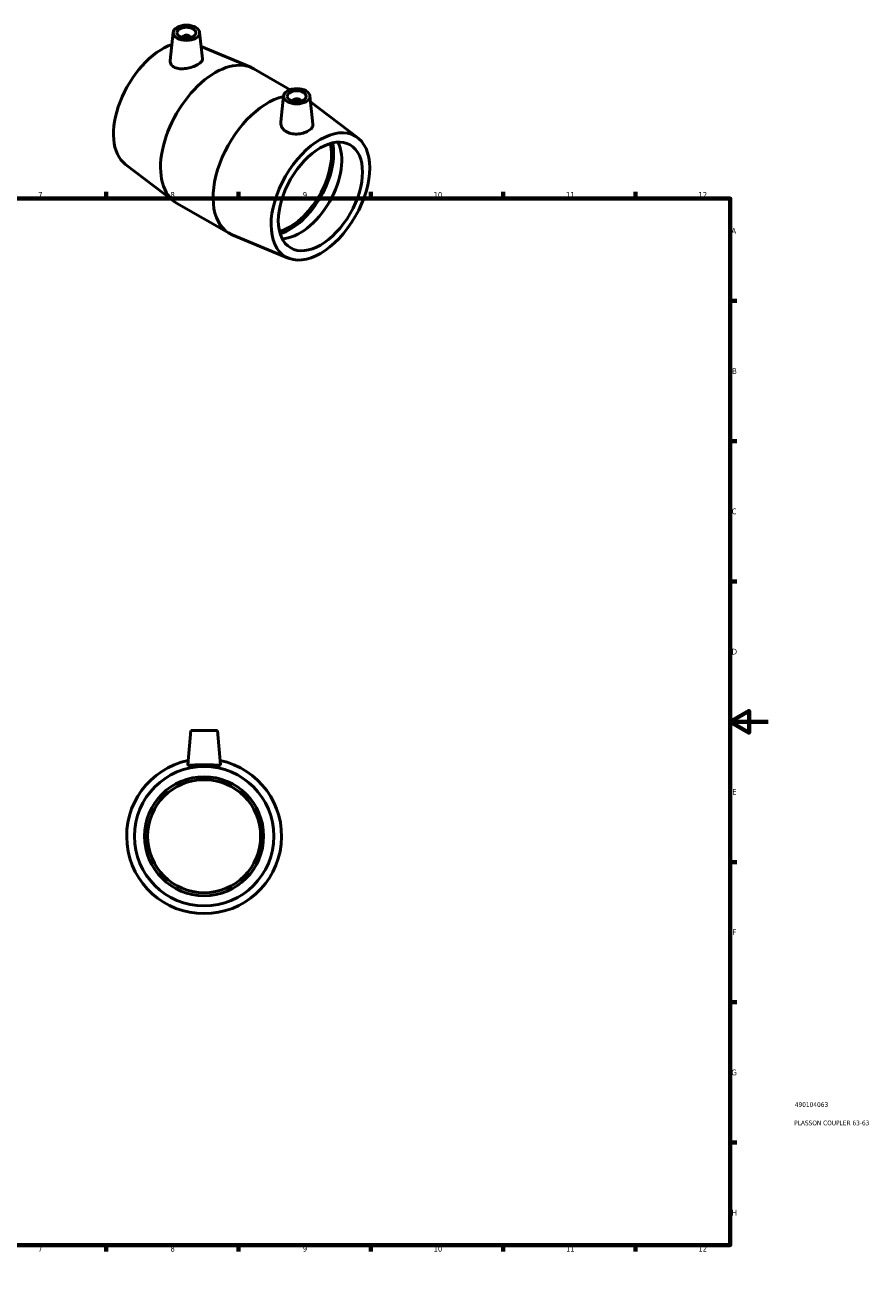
# Model space of a CAD drawing. Header units: millimetres. Extents: x 0 to 895, y 0 to 714.
# Tile 3 of 3: x 448 to 895, y 0 to 666. Entities that reach past the tile are written whole.
import ezdxf

# ---------------------------------------------------------------- set-up
doc = ezdxf.new("R2010")
doc.units = ezdxf.units.MM
for name, color, linetype, lineweight in [('Border (ANSI)', 7, 'Continuous', 70), ('Title (ISO)', 7, 'Continuous', 50), ('Visible (ANSI)', 7, 'Continuous', 50)]:
    doc.layers.add(name, color=color, linetype=linetype, lineweight=lineweight)
doc.styles.add('Note Text (ANSI)', font='tahoma.ttf')
doc.styles.add('Note Text (ISO)', font='tahoma.ttf')

# ---------------------------------------------------------------- blocks, each defined once
blk = doc.blocks.new('Borders Default Border')
at = {"layer": 'Border (ANSI)'}
for p, q in [((70.08, 574), (70.08, 577.45)), ((140.17, 574), (140.17, 577.45)), ((210.25, 574), (210.25, 577.45)), ((280.33, 574), (280.33, 577.45)), ((350.42, 574), (350.42, 577.45)), ((490.58, 574), (490.58, 577.45)), ((560.67, 574), (560.67, 577.45)), ((630.75, 574), (630.75, 577.45)), ((700.83, 574), (700.83, 577.45)), ((770.92, 574), (770.92, 577.45)), ((20, 519.75), (16.55, 519.75)), ((821, 519.75), (824.45, 519.75)), ((20, 445.5), (16.55, 445.5)), ((821, 445.5), (824.45, 445.5)), ((20, 371.25), (16.55, 371.25)), ((821, 371.25), (824.45, 371.25)), ((20, 222.75), (16.55, 222.75)), ((821, 222.75), (824.45, 222.75)), ((20, 148.5), (16.55, 148.5)), ((821, 148.5), (824.45, 148.5)), ((20, 74.25), (16.55, 74.25)), ((821, 74.25), (824.45, 74.25)), ((70.08, 20), (70.08, 16.55)), ((140.17, 20), (140.17, 16.55)), ((210.25, 20), (210.25, 16.55)), ((280.33, 20), (280.33, 16.55)), ((350.42, 20), (350.42, 16.55)), ((490.58, 20), (490.58, 16.55)), ((560.67, 20), (560.67, 16.55)), ((630.75, 20), (630.75, 16.55)), ((700.83, 20), (700.83, 16.55)), ((770.92, 20), (770.92, 16.55))]:
    blk.add_line(p, q, dxfattribs=at)
at = {"layer": 'Border (ANSI)', "flags": 128}
for points in [[(420.5, 594), (420.5, 574), (414.73, 584), (426.27, 584), (420.5, 574)], [(20, 20), (20, 574), (821, 574), (821, 20), (20, 20)], [(0, 297), (20, 297), (10, 302.77), (10, 291.23), (20, 297)], [(841, 297), (821, 297), (831, 302.77), (831, 291.23), (821, 297)], [(420.5, 0), (420.5, 20), (414.73, 10), (426.27, 10), (420.5, 20)]]:
    blk.add_lwpolyline(points, dxfattribs=at)
at = {"layer": 'Border (ANSI)', "color": 230, "true_color": 0xff0080, "attachment_point": 7, "style": 'Note Text (ANSI)'}
for s, insert, char_height in [('1', (34.35, 574.4), 3.05), ('2', (104.2, 574.4), 3.05), ('3', (174.26, 574.34), 3.05), ('4', (244.23, 574.4), 3.05), ('5', (314.48, 574.34), 3.05), ('6', (384.49, 574.34), 3.05), ('7', (454.6, 574.4), 3.05), ('8', (524.63, 574.33), 3.05), ('9', (594.7, 574.34), 3.05), ('10', (663.96, 574.34), 3.048), ('11', (734.04, 574.4), 3.048), ('12', (804.13, 574.4), 3.048), ('A', (16.78, 555.35), 3.05), ('A', (821.63, 555.35), 3.05), ('B', (17.15, 481.1), 3.05), ('B', (821.99, 481.1), 3.05), ('C', (16.95, 406.8), 3.05), ('C', (821.8, 406.8), 3.05), ('D', (16.96, 332.6), 3.05), ('D', (821.81, 332.6), 3.05), ('E', (17.21, 258.35), 3.05), ('E', (822.05, 258.35), 3.05), ('F', (17.29, 184.1), 3.05), ('F', (822.14, 184.1), 3.05), ('G', (16.81, 109.79), 3.05), ('G', (821.66, 109.79), 3.05), ('H', (16.97, 35.6), 3.05), ('H', (821.81, 35.6), 3.05), ('1', (34.35, 16.55), 3.05), ('2', (104.2, 16.55), 3.05), ('3', (174.26, 16.49), 3.05), ('4', (244.23, 16.55), 3.05), ('5', (314.48, 16.49), 3.05), ('6', (384.49, 16.49), 3.05), ('7', (454.6, 16.55), 3.05), ('8', (524.63, 16.48), 3.05), ('9', (594.7, 16.49), 3.05), ('10', (663.96, 16.49), 3.048), ('11', (734.04, 16.55), 3.048), ('12', (804.13, 16.55), 3.048)]:
    blk.add_mtext(s, dxfattribs=dict(at, insert=insert, char_height=char_height))
blk = doc.blocks.new('Title Blocks ISO')
at = {"layer": 'Title (ISO)', "color": 232, "true_color": 0xca0064, "style": 'Note Text (ISO)'}
for tag, p in [('PART_NUMBER_001', (34.16, 73.13)), ('DESCRIPTION_001', (33.84, 63.4))]:
    blk.add_attdef(tag, p, '', height=2.5, dxfattribs=at)

msp = doc.modelspace()

# ---------------------------------------------------------------- linework, layer by layer
at = {"layer": 'Visible (ANSI)'}
for p, q in [((526.101, 661.981), (524.498, 647.031)), ((531.088, 659.28), (531.088, 659.094)), ((535.088, 659.28), (535.088, 659.094)), ((540.075, 661.981), (541.575, 647.983)), ((540.882, 654.452), (567.273, 643.447)), ((568.845, 642.671), (588.055, 631.609)), ((584.508, 628.347), (583.024, 614.505)), ((598.482, 628.347), (600.088, 613.362)), ((589.495, 625.459), (589.495, 625.645)), ((593.495, 625.459), (593.495, 625.645)), ((623.74, 606.212), (598.825, 625.148)), ((500.843, 592.054), (526.464, 572.581)), ((527.925, 571.611), (555.738, 555.595)), ((587.012, 542.432), (557.31, 554.818)), ((535.464, 292.427), (533.87, 274.207)), ((535.464, 292.427), (549.464, 292.427)), ((549.464, 292.427), (551.058, 274.207))]:
    msp.add_line(p, q, dxfattribs=at)
for radius in [36.9, 31.5, 29.925]:
    msp.add_circle((542.464, 236.427), radius, dxfattribs=at)
msp.add_arc((542.464, 236.427), 41, 101.805519, 78.194481, dxfattribs=at)
for centre, major_axis, ratio in [((533.088, 661.732), (-7, 0), 0.5758617), ((533.088, 661.732), (-5, 0), 0.5758617), ((591.495, 628.098), (-7, 0), 0.5758617), ((591.495, 628.098), (-5, 0), 0.5758617), ((604.011, 575.108), (-18.414, -31.977), 0.5780931), ((604.011, 575.108), (-15.72, -27.297), 0.5780931)]:
    msp.add_ellipse(centre, major_axis=major_axis, ratio=ratio, dxfattribs=at)
for centre, major_axis, ratio, start_param, end_param in [((533.088, 659.28), (-2, 0), 0.5758617, 2.9729035, 6.4518745), ((520.572, 623.157), (-18.414, -31.977), 0.5780931, 3.7383308, 6.2092687), ((548.385, 607.141), (20.46, 35.53), 0.5780931, 0, 3.1415927), ((576.198, 591.124), (-20.46, -35.53), 0.5780931, 3.6356095, 6.3571019), ((591.495, 625.645), (-2, 0), 0.5758617, 2.9729035, 6.4518745), ((587.606, 584.555), (15.72, 27.297), 0.5780931, 3.6881926, 5.7365853), ((587.606, 584.555), (16.54, 28.722), 0.5780931, 3.7155492, 5.7092287), ((593.074, 581.406), (-15.72, -27.297), 0.5780931, 0.3538627, 2.78773)]:
    msp.add_ellipse(centre, major_axis=major_axis, ratio=ratio, start_param=start_param, end_param=end_param, dxfattribs=at)
for points, knots in [([(526.818, 643.426), (526.092, 643.777), (525.467, 644.275), (524.653, 645.454), (524.464, 646.131), (524.483, 646.859), (524.489, 646.945), (524.499, 647.031)], [0, 0, 0, 0, 0.31680225, 0.31680225, 0.63360449, 0.63360449, 0.67535287, 0.67535287, 0.67535287, 0.67535287]), ([(541.575, 647.983), (541.581, 647.928), (541.584, 647.873), (541.584, 647.363), (541.369, 646.861), (540.489, 645.858), (539.823, 645.355), (538.278, 644.466), (537.302, 644.023), (535.177, 643.295), (534.026, 643.011), (531.858, 642.681), (530.694, 642.618), (528.556, 642.804), (527.582, 643.057), (526.818, 643.426)], [3.169404, 3.169404, 3.169404, 3.169404, 3.2085985, 3.2085985, 3.5363805, 3.5363805, 3.8641626, 3.8641626, 4.1919447, 4.1919447, 4.5197268, 4.5197268, 4.853479, 4.853479, 5.1872312, 5.1872312, 5.1872312, 5.1872312]), ([(585.614, 609.568), (584.813, 610.1), (584.127, 610.803), (583.22, 612.37), (582.998, 613.232), (582.999, 614.185), (583.008, 614.345), (583.025, 614.505)], [0, 0, 0, 0, 0.3337522, 0.3337522, 0.66750439, 0.66750439, 0.73371761, 0.73371761, 0.73371761, 0.73371761]), ([(600.087, 613.362), (600.1, 613.244), (600.105, 613.127), (600.084, 612.438), (599.857, 611.839), (598.974, 610.718), (598.318, 610.195), (596.817, 609.33), (595.869, 608.93), (593.794, 608.347), (592.666, 608.166), (590.55, 608.074), (589.419, 608.157), (587.331, 608.65), (586.374, 609.063), (585.614, 609.568)], [3.216394, 3.216394, 3.216394, 3.216394, 3.2797416, 3.2797416, 3.5982129, 3.5982129, 3.9166842, 3.9166842, 4.2351554, 4.2351554, 4.5536267, 4.5536267, 4.8704289, 4.8704289, 5.1872312, 5.1872312, 5.1872312, 5.1872312]), ([(551.056, 274.178), (551.032, 274.071), (550.797, 274.007), (549.896, 273.978), (549.23, 274.01), (547.71, 274.097), (546.751, 274.158), (544.659, 274.25), (543.525, 274.277), (541.402, 274.277), (540.269, 274.25), (538.177, 274.158), (537.218, 274.097), (535.697, 274.01), (535.032, 273.978), (534.131, 274.007), (533.896, 274.071), (533.869, 274.188), (533.869, 274.197), (533.87, 274.207)], [0, 0, 0, 0, 0.3168022, 0.3168022, 0.6336045, 0.6336045, 0.9520758, 0.9520758, 1.270547, 1.270547, 1.5890183, 1.5890183, 1.9074896, 1.9074896, 2.2242918, 2.2242918, 2.5410941, 2.5410941, 2.5686327, 2.5686327, 2.5686327, 2.5686327])]:
    msp.add_open_spline(points, degree=3, knots=knots, dxfattribs=at)
msp.add_open_spline([(551.058, 274.207), (551.059, 274.197), (551.058, 274.188), (551.056, 274.178)], degree=3, dxfattribs=at)

# ---------------------------------------------------------------- block references
msp.add_blockref('Borders Default Border', (0, 0))
msp.add_blockref('Title Blocks ISO', (821, 20)).add_auto_attribs({'PART_NUMBER_001': '490104063', 'DESCRIPTION_001': 'PLASSON COUPLER 63-63'})

doc.saveas('drawing.dxf')
